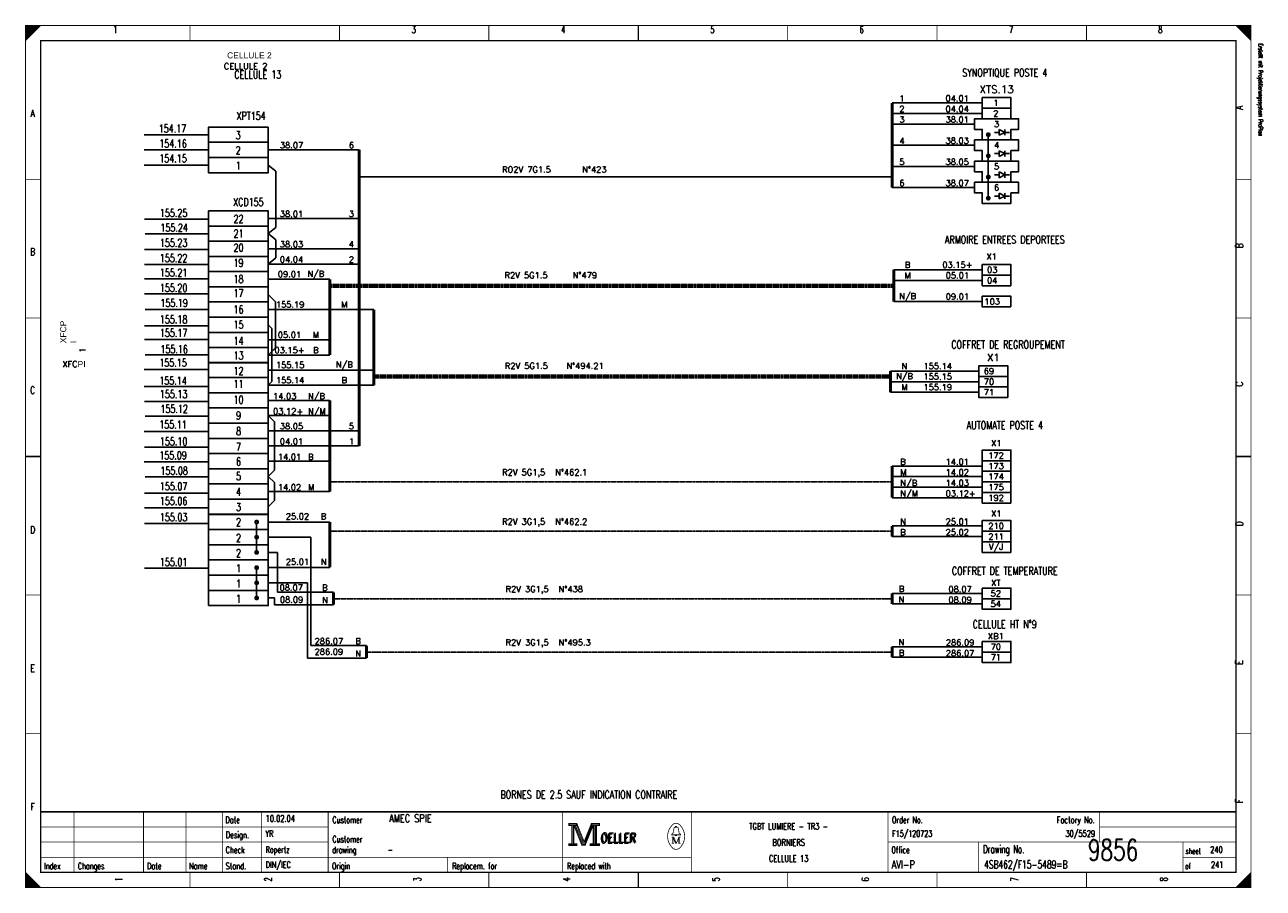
# Model space of a CAD drawing. Extents: x 0 to 409, y 0 to 285.
import ezdxf
from ezdxf.enums import TextEntityAlignment as Align

# ---------------------------------------------------------------- set-up
doc = ezdxf.new("R2010")
doc.units = 0
doc.header["$MEASUREMENT"] = 0
doc.linetypes.add('CONTINU', pattern=[0])
doc.linetypes.add('DISCONTINU', pattern=[0.15, 0.1, -0.05])
doc.layers.get('0').update_dxf_attribs({"color": 9, "linetype": 'CONTINUOUS'})
for name, color, linetype in [('POINTILLE', 5, 'DISCONTINU'), ('SCH-3', 3, 'CONTINU'), ('TEXTE', 3, 'CONTINUOUS'), ('TRAIFIN', 1, 'CONTINUOUS'), ('TRAIGROS', 2, 'CONTINUOUS'), ('TRAIMOY', 4, 'CONTINUOUS')]:
    doc.layers.add(name, color=color, linetype=linetype)
doc.styles.get("Standard").update_dxf_attribs({"font": 'romans.shx', "bigfont": 'TXT.shx'})

# ---------------------------------------------------------------- blocks, each defined once
blk = doc.blocks.new('BRND')
at = {"layer": 'TRAIFIN'}
for p, q in [((0.8, -5.47), (0.8, -3.59)), ((0.8, -3.59), (2.68, -4.53)), ((2.68, -5.47), (2.68, -3.59)), ((-0.73, -4.53), (0.8, -4.53)), ((2.68, -4.53), (0.8, -5.47)), ((2.68, -4.53), (4.27, -4.53))]:
    blk.add_line(p, q, dxfattribs=at)
at = {"layer": 'TRAIMOY'}
blk.add_lwpolyline([(-4.75, -7), (-4.75, -3.5), (-7.25, -3.5), (-7.25, 0), (7.25, 0), (7.25, -3.5), (4.75, -3.5), (4.75, -7)], close=True, dxfattribs=at)
blk = doc.blocks.new('cc')
at = {"layer": 'TRAIFIN', "color": 0, "const_width": 0.72}
for points in [[(-4.27, 27.62, 1), (-3.39, 27.62, 1)], [(-4.27, 22.6, 1), (-3.39, 22.6, 1)], [(-4.27, 17.58, 1), (-3.39, 17.58, 1)], [(-4.27, 12.55, 1), (-3.39, 12.55, 1)], [(-4.27, 7.53, 1), (-3.39, 7.53, 1)], [(-4.27, 2.51, 1), (-3.39, 2.51, 1)]]:
    blk.add_lwpolyline(points, format="xyb", close=True, dxfattribs=at)
at = {"layer": 'TRAIGROS', "color": 0}
for p, q in [((-3.83, 27.18), (-3.83, 17.14)), ((-3.83, 12.99), (-3.83, 2.07))]:
    blk.add_line(p, q, dxfattribs=at)

msp = doc.modelspace()

# ---------------------------------------------------------------- linework, layer by layer
at = {"color": 0, "linetype": 'Continuous'}
for p, q in [((39.17, 248.9), (60.51, 248.9)), ((39.17, 243.92), (60.51, 243.92)), ((39.17, 238.85), (60.51, 238.85)), ((39.35, 221), (60.49, 221)), ((39.53, 216.16), (60.49, 216.16)), ((39.35, 210.96), (60.49, 210.96)), ((39.35, 205.94), (60.49, 205.94)), ((39.35, 201.28), (60.49, 201.28)), ((39.35, 196.26), (60.49, 196.26)), ((39.53, 191.06), (60.49, 191.06)), ((39.35, 185.69), (60.49, 185.69)), ((39.35, 181.21), (60.49, 181.21)), ((39.53, 176.1), (60.49, 176.1)), ((39.17, 171.25), (60.49, 171.25)), ((39.17, 165.69), (60.49, 165.69)), ((39.35, 160.68), (60.49, 160.68)), ((39.53, 155.84), (60.49, 155.84)), ((39.17, 150.82), (60.49, 150.82)), ((39.35, 145.62), (60.49, 145.62)), ((39.17, 140.78), (60.49, 140.78)), ((39.53, 135.77), (60.49, 135.77)), ((39.35, 130.39), (60.49, 130.39)), ((39.35, 125.55), (60.49, 125.55)), ((39.35, 120.4), (60.49, 120.4)), ((39.35, 105.55), (60.49, 105.55))]:
    msp.add_line(p, q, dxfattribs=at)
at = {"color": 0, "const_width": 0.25, "flags": 128}
for points in [[(0, 285), (5, 285), (0, 280), (0, 285)], [(0, 142.5), (0, 285), (405, 285), (405, 0), (0, 0), (0, 142.5)], [(0.25, 285), (0.25, 280.25), (0.5, 280.5), (0.5, 285), (0.75, 285), (0.75, 280.75), (1, 281), (1, 285), (1.25, 285), (1.25, 281.25), (1.5, 281.5), (1.5, 285), (1.75, 285), (1.75, 281.75), (2, 282)], [(2, 282), (2, 285), (2.25, 285), (2.25, 282.25), (2.5, 282.5), (2.5, 285), (2.75, 285), (2.75, 282.75), (3, 283), (3, 285), (3.25, 285), (3.25, 283.25), (3.5, 283.5), (3.5, 285), (3.75, 285)], [(3.75, 285), (3.75, 283.75), (4, 284), (4, 285), (4.25, 285), (4.25, 284.25), (4.5, 284.5), (4.5, 285), (4.75, 285), (4.75, 284.75)], [(400, 285), (405, 280), (404.75, 280.25), (404.75, 285), (404.5, 285), (404.5, 280.5), (404.25, 280.75), (404.25, 285), (404, 285), (404, 281), (403.75, 281.25), (403.75, 285), (403.5, 285), (403.5, 281.5), (403.25, 281.75)], [(401.5, 283.5), (401.5, 285), (401.25, 285), (401.25, 283.75), (401, 284), (401, 285), (400.75, 285), (400.75, 284.25), (400.5, 284.5), (400.5, 285), (400.25, 285), (400.25, 284.75)], [(403.25, 281.75), (403.25, 285), (403, 285), (403, 282), (402.75, 282.25), (402.75, 285), (402.5, 285), (402.5, 282.5), (402.25, 282.75), (402.25, 285), (402, 285), (402, 283), (401.75, 283.25), (401.75, 285), (401.5, 285)], [(179.5, 21.2), (179.5, 20.5), (180.5, 20.5), (180.5, 14.5), (179.5, 14.5), (179.5, 13.8), (182.2, 13.8), (182.2, 14.5), (181.2, 14.5), (181.2, 20.5), (182.2, 20.5), (182.2, 21.2), (179.5, 21.2)], [(180.7, 20.7), (180.7, 14.3), (181, 14.3), (181, 20.7)], [(181.2, 20.5), (183.9, 13.8), (184.9, 13.8), (187.6, 20.5)], [(181.8, 20.5), (184.2, 14.6), (184.6, 14.6)], [(182.2, 21.2), (184.6, 15.2), (187, 21.2)], [(182.2, 20.5), (184.4, 14.9), (184.7, 14.9)], [(184.6, 14.2), (184.9, 14.2), (187.4, 20.5)], [(184.6, 14.6), (184.8, 14.6), (187.2, 20.5)], [(187.6, 20.5), (187.6, 14.5), (186.6, 14.5), (186.6, 13.8), (187.1, 13.8)], [(187, 21.2), (187, 20.5), (188, 20.5), (188, 14.5), (187, 14.5), (187, 13.8), (189.7, 13.8), (189.7, 14.5), (188.7, 14.5), (188.7, 20.5), (189.7, 20.5), (189.7, 21.2), (187, 21.2)], [(187.8, 20.7), (187.8, 14.3), (188.3, 14.3), (188.3, 20.7), (188.5, 20.7), (188.5, 14.3)], [(214.8, 17.4), (213.5, 17.4), (213.5, 17.6), (214, 18), (214.3, 19.6)], [(213.9, 16.7), (213.9, 14.6), (213.5, 14.6)], [(213.9, 16.7), (214.8, 14.6), (215.1, 14.6)], [(214.8, 19.9), (214.8, 20.2), (215.2, 20.2), (215.2, 19.9)], [(215.2, 17.4), (216.5, 17.4), (216.5, 17.6), (216, 18), (215.7, 19.6)], [(0, 5), (0, 0), (5, 0), (0, 5), (0.25, 4.75), (0.25, 0), (0.5, 0), (0.5, 4.5), (0.75, 4.25), (0.75, 0), (1, 0), (1, 4), (1.25, 3.75), (1.25, 0), (1.5, 0)], [(404.75, 4.75), (404.75, 0), (404.5, 0), (404.5, 4.5), (404.25, 4.25), (404.25, 0), (404, 0), (404, 4), (403.75, 3.75), (403.75, 0), (403.5, 0), (403.5, 3.5), (403.25, 3.25), (403.25, 0), (403, 0)], [(1.5, 0), (1.5, 3.5), (1.75, 3.25), (1.75, 0), (2, 0), (2, 3), (2.25, 2.75), (2.25, 0), (2.5, 0), (2.5, 2.5), (2.75, 2.25), (2.75, 0), (3, 0), (3, 2), (3.25, 1.75)], [(3.25, 1.75), (3.25, 0), (3.5, 0), (3.5, 1.5), (3.75, 1.25), (3.75, 0), (4, 0), (4, 1), (4.25, 0.75), (4.25, 0), (4.5, 0), (4.5, 0.5), (4.75, 0.25)], [(401.25, 1.25), (401.25, 0), (401, 0), (401, 1), (400.75, 0.75), (400.75, 0), (400.5, 0), (400.5, 0.5), (400.25, 0.25), (400.25, 0)], [(403, 0), (403, 3), (402.75, 2.75), (402.75, 0), (402.5, 0), (402.5, 2.5), (402.25, 2.25), (402.25, 0), (402, 0), (402, 2), (401.75, 1.75), (401.75, 0), (401.5, 0), (401.5, 1.5), (401.25, 1.25)]]:
    msp.add_lwpolyline(points, dxfattribs=at)
at = {"color": 0, "flags": 128}
for points, const_width in [([(0, 285), (405, 285), (405, 0), (0, 0)], 0.25), ([(5, 280), (400, 280), (400, 5), (5, 5)], 0.5), ([(5, 280), (400, 280), (400, 5), (5, 5)], 0.25), ([(179.7, 21), (182, 21), (182, 20.7), (179.7, 20.7)], 0.25), ([(187.2, 21), (189.5, 21), (189.5, 20.7), (187.2, 20.7)], 0.25), ([(214.8, 17.4), (215.2, 17.4), (215.2, 17.1), (214.8, 17.1)], 0.25), ([(179.7, 14.3), (182, 14.3), (182, 14), (179.7, 14)], 0.25), ([(186.8, 14.3), (189.5, 14.3), (189.5, 14), (186.8, 14)], 0.25)]:
    msp.add_lwpolyline(points, close=True, dxfattribs=dict(at, const_width=const_width))
at = {"color": 0}
for points, const_width in [([(54.38, 285), (54.38, 280)], 0.25), ([(103.75, 285), (103.75, 280)], 0.25), ([(153.12, 285), (153.12, 280)], 0.25), ([(202.5, 280), (202.5, 285)], 0.5), ([(202.5, 285), (202.5, 280)], 0.25), ([(251.88, 285), (251.88, 280)], 0.25), ([(301.25, 285), (301.25, 280)], 0.25), ([(350.62, 285), (350.62, 280)], 0.25), ([(0, 234.17), (5, 234.17)], 0.25), ([(405, 234.17), (400, 234.17)], 0.25), ([(0, 188.33), (5, 188.33)], 0.25), ([(405, 188.33), (400, 188.33)], 0.25), ([(5, 142.5), (0, 142.5)], 0.5), ([(0, 142.5), (5, 142.5)], 0.25), ([(400, 142.5), (405, 142.5)], 0.5), ([(405, 142.5), (400, 142.5)], 0.25), ([(0, 96.67), (5, 96.67)], 0.25), ([(405, 96.67), (400, 96.67)], 0.25), ([(0, 50.83), (5, 50.83)], 0.25), ([(405, 50.83), (400, 50.83)], 0.25), ([(400, 25), (5, 25)], 0.5), ([(16, 5), (16, 25)], 0.25), ([(39, 5), (39, 25)], 0.25), ([(53, 5), (53, 25)], 0.25), ([(65, 25), (65, 5)], 0.25), ([(78, 25), (78, 5)], 0.25), ([(100, 25), (100, 5)], 0.25), ([(177.5, 25), (177.5, 5)], 0.25), ([(220, 25), (220, 5)], 0.25), ([(285, 25), (285, 5)], 0.25), ([(355, 25), (355, 15)], 0.25), ([(181.5, 20.5), (184, 14.2)], 0.25), ([(184.7, 14.9), (187, 20.6)], 0.25), ([(5, 20), (100, 20)], 0.25), ([(213.5, 16.7), (214.2, 16.7)], 0.25), ([(214.2, 16.7), (215.1, 14.6)], 0.25), ([(214.6, 19.9), (215.5, 19.9)], 0.25), ([(215.1, 14.6), (215.9, 16.7)], 0.25), ([(215.9, 14.6), (215.9, 16.7)], 0.25), ([(215.9, 16.7), (216.5, 16.7)], 0.25), ([(216.1, 16.7), (216.1, 14.6)], 0.25), ([(355, 20), (400, 20)], 0.25), ([(5, 15), (100, 15)], 0.25), ([(184, 14.2), (184.6, 14.2)], 0.25), ([(213.9, 14.6), (214.3, 14.6)], 0.25), ([(216.5, 14.6), (215.7, 14.6)], 0.25), ([(285, 15), (400, 15)], 0.25), ([(315, 15), (315, 5)], 0.25), ([(382.5, 15), (382.5, 5)], 0.25), ([(5, 10), (220, 10)], 0.25), ([(139.5, 10), (139.5, 5)], 0.25), ([(382.5, 10), (400, 10)], 0.25), ([(54.38, 0), (54.38, 5)], 0.25), ([(103.75, 0), (103.75, 5)], 0.25), ([(153.12, 0), (153.12, 5)], 0.25), ([(202.5, 5), (202.5, 0)], 0.5), ([(202.5, 0), (202.5, 5)], 0.25), ([(251.88, 0), (251.88, 5)], 0.25), ([(301.25, 0), (301.25, 5)], 0.25), ([(350.62, 0), (350.62, 5)], 0.25), ([(405, 5), (400, 0)], 0.25), ([(4.75, 0), (4.75, 0.25)], 0.25)]:
    msp.add_lwpolyline(points, dxfattribs=dict(at, const_width=const_width))
at = {"color": 0, "linetype": 'Continuous'}
for points in [[(80.23, 251.41), (80.23, 246.39), (60.51, 246.39), (60.51, 251.41)], [(80.23, 246.43), (80.23, 241.41), (60.51, 241.41), (60.51, 246.43)], [(80.23, 241.36), (80.23, 236.34), (60.51, 236.34), (60.51, 241.36)], [(60.49, 218.69), (60.49, 223.71), (80.21, 223.71), (80.21, 218.69)], [(60.49, 213.67), (60.49, 218.69), (80.21, 218.69), (80.21, 213.67)], [(60.49, 208.65), (60.49, 213.67), (80.21, 213.67), (80.21, 208.65)], [(60.49, 203.62), (60.49, 208.65), (80.21, 208.65), (80.21, 203.62)], [(60.49, 198.61), (60.49, 203.63), (80.21, 203.63), (80.21, 198.61)], [(60.49, 193.59), (60.49, 198.61), (80.21, 198.61), (80.21, 193.59)], [(60.49, 188.57), (60.49, 193.59), (80.21, 193.59), (80.21, 188.57)], [(60.49, 183.55), (60.49, 188.57), (80.21, 188.57), (80.21, 183.55)], [(60.49, 178.52), (60.49, 183.55), (80.21, 183.55), (80.21, 178.52)], [(60.49, 173.5), (60.49, 178.52), (80.21, 178.52), (80.21, 173.5)], [(60.49, 168.58), (60.49, 173.6), (80.21, 173.6), (80.21, 168.58)], [(60.49, 163.56), (60.49, 168.58), (80.21, 168.58), (80.21, 163.56)], [(60.49, 158.54), (60.49, 163.56), (80.21, 163.56), (80.21, 158.54)], [(60.49, 153.52), (60.49, 158.54), (80.21, 158.54), (80.21, 153.52)], [(60.49, 148.5), (60.49, 153.52), (80.21, 153.52), (80.21, 148.5)], [(60.49, 143.47), (60.49, 148.5), (80.21, 148.5), (80.21, 143.47)], [(60.49, 138.45), (60.49, 143.47), (80.21, 143.47), (80.21, 138.45)], [(60.49, 133.43), (60.49, 138.45), (80.21, 138.45), (80.21, 133.43)], [(60.49, 128.41), (60.49, 133.43), (80.21, 133.43), (80.21, 128.41)], [(60.49, 123.39), (60.49, 128.41), (80.21, 128.41), (80.21, 123.39)], [(60.49, 118.32), (60.49, 123.34), (80.21, 123.34), (80.21, 118.32)], [(60.49, 113.3), (60.49, 118.32), (80.21, 118.32), (80.21, 113.3)], [(60.49, 108.28), (60.49, 113.3), (80.21, 113.3), (80.21, 108.28)], [(60.49, 103.25), (60.49, 108.28), (80.21, 108.28), (80.21, 103.25)], [(60.49, 98.23), (60.49, 103.25), (80.21, 103.25), (80.21, 98.23)], [(60.49, 93.21), (60.49, 98.23), (80.21, 98.23), (80.21, 93.21)]]:
    msp.add_lwpolyline(points, close=True, dxfattribs=at)
at = {"color": 0, "const_width": 0.25, "flags": 128}
for points in [[(213.5, 20.39, 0.373815), (213.49, 13.43, 0.373815)], [(216.49, 20.4, 0.530775), (213.51, 20.41, 0.530775)], [(216.5, 13.4, 0.378582), (216.46, 20.44, 0.378582)], [(214.6, 19.9, 0.414214), (214.3, 19.6, 0.414214)], [(215.7, 19.6, 0.414214), (215.4, 19.9, 0.414214)], [(213.5, 13.4, 0.532213), (216.49, 13.39, 0.532213)]]:
    msp.add_lwpolyline(points, format="xyb", dxfattribs=at)
at = {"layer": 'POINTILLE', "color": 0, "lineweight": 70}
for p, q in [((286.9, 198.97), (100.56, 198.97)), ((285.83, 168.99), (115.12, 168.99))]:
    msp.add_line(p, q, dxfattribs=at)
at = {"layer": 'POINTILLE', "color": 0, "const_width": 0.5}
msp.add_lwpolyline([(286.41, 234.99), (110.23, 234.99)], dxfattribs=at)
at = {"layer": 'POINTILLE', "color": 0}
for points in [[(100.56, 134.1), (286.41, 134.1)], [(100.56, 117.79), (286.41, 117.79)], [(101.73, 95.49), (286.39, 95.49)], [(112.68, 77.85), (286.39, 77.85)]]:
    msp.add_lwpolyline(points, dxfattribs=at)
at = {"layer": 'TRAIFIN', "color": 0}
for p, q in [((316.16, 259.41), (286.41, 259.41)), ((316.16, 255.91), (286.41, 255.91)), ((313.66, 252.41), (286.41, 252.41)), ((110.23, 243.92), (80.23, 243.92)), ((313.66, 245.41), (286.41, 245.41)), ((82.76, 236.81), (80.23, 238.85)), ((313.66, 238.41), (286.41, 238.41)), ((82.74, 218.22), (82.74, 236.83)), ((313.66, 231.41), (286.41, 231.41)), ((110.21, 221.2), (80.21, 221.2)), ((82.74, 218.22), (80.21, 216.18)), ((82.74, 214.14), (80.21, 216.18)), ((82.74, 208.18), (82.74, 214.14)), ((110.21, 211.16), (80.21, 211.16)), ((82.74, 208.18), (80.21, 206.14)), ((110.21, 206.14), (80.21, 206.14)), ((80.21, 201.12), (100.56, 201.12)), ((286.9, 204.22), (316.16, 204.22)), ((286.9, 200.72), (316.16, 200.72)), ((80.21, 196.1), (82.62, 193.69)), ((82.62, 178.43), (82.62, 193.69)), ((286.9, 193.72), (316.16, 193.72)), ((80.21, 191.08), (115.12, 191.08)), ((80.21, 186.06), (81.42, 184.85)), ((81.42, 167.28), (81.42, 184.85)), ((80.21, 181.03), (100.56, 181.03)), ((80.21, 176.01), (82.62, 178.43)), ((80.21, 176.01), (100.56, 176.01)), ((80.21, 171.09), (115.12, 171.09)), ((285.83, 170.74), (315.08, 170.74)), ((80.21, 166.07), (81.42, 167.28)), ((80.21, 166.07), (115.12, 166.07)), ((285.83, 167.24), (315.08, 167.24)), ((285.83, 163.74), (315.08, 163.74)), ((80.21, 161.05), (100.56, 161.05)), ((80.21, 156.03), (100.56, 156.03)), ((110.21, 151.01), (80.21, 151.01)), ((110.21, 145.98), (80.21, 145.98)), ((80.21, 140.96), (100.56, 140.96)), ((286.41, 139.35), (316.16, 139.35)), ((286.41, 135.85), (316.16, 135.85)), ((286.41, 132.35), (316.16, 132.35)), ((80.21, 130.92), (100.56, 130.92)), ((286.41, 128.85), (316.16, 128.85)), ((80.21, 120.83), (100.56, 120.83)), ((286.41, 119.54), (316.16, 119.54)), ((94.24, 79.98), (94.24, 115.81)), ((286.41, 116.04), (316.16, 116.04)), ((83.29, 97.63), (83.29, 110.79)), ((80.21, 105.81), (100.56, 105.81)), ((93.18, 75.84), (93.18, 100.74)), ((82.23, 93.48), (82.23, 95.72)), ((101.73, 97.63), (83.29, 97.63)), ((286.39, 97.24), (316.14, 97.24)), ((101.73, 93.48), (82.23, 93.48)), ((286.39, 93.74), (316.14, 93.74)), ((112.68, 79.98), (94.24, 79.98)), ((286.39, 79.6), (316.14, 79.6)), ((112.68, 75.84), (93.18, 75.84)), ((286.39, 76.1), (316.14, 76.1))]:
    msp.add_line(p, q, dxfattribs=at)
at = {"layer": 'TRAIFIN', "color": 0, "const_width": 0.72}
for points in [[(317.72, 248.91, 1), (318.6, 248.91, 1)], [(317.72, 241.91, 1), (318.6, 241.91, 1)], [(317.72, 234.91, 1), (318.6, 234.91, 1)], [(317.72, 227.91, 1), (318.6, 227.91, 1)]]:
    msp.add_lwpolyline(points, format="xyb", close=True, dxfattribs=at)
at = {"layer": 'TRAIFIN', "color": 0}
for points in [[(80.21, 156.03), (82.23, 154.01)], [(82.23, 154.01), (82.23, 137.96)], [(80.21, 135.94), (82.23, 137.96)], [(80.21, 135.94), (82.23, 133.92)], [(82.23, 133.92), (82.23, 127.92)], [(80.21, 125.9), (82.23, 127.92)], [(80.21, 115.81), (94.24, 115.81)], [(80.21, 110.79), (83.29, 110.79)], [(80.21, 100.74), (93.18, 100.74)], [(80.21, 95.72), (82.23, 95.72)]]:
    msp.add_lwpolyline(points, dxfattribs=at)
at = {"layer": 'TRAIGROS', "color": 0}
msp.add_line((318.16, 248.91), (318.16, 227.47), dxfattribs=at)
at = {"layer": 'TRAIGROS', "color": 0, "const_width": 1}
for points in [[(286.41, 259.41), (286.41, 231.41)], [(110.23, 243.92), (110.23, 145.98)], [(286.9, 204.22), (286.9, 193.72)], [(100.56, 201.12), (100.56, 176.01)], [(115.12, 191.08), (115.12, 166.07)], [(285.83, 170.74), (285.83, 163.74)], [(100.56, 130.92), (100.56, 161.05)], [(286.41, 128.85), (286.41, 139.35)], [(100.56, 105.81), (100.56, 120.83)], [(286.41, 116.04), (286.41, 119.54)], [(101.73, 93.48), (101.73, 97.63)], [(286.39, 97.24), (286.39, 93.74)], [(112.68, 75.84), (112.68, 79.98)], [(286.39, 79.6), (286.39, 76.1)]]:
    msp.add_lwpolyline(points, dxfattribs=at)
at = {"layer": 'TRAIMOY', "color": 0}
for points in [[(316.16, 261.16), (325.66, 261.16), (325.66, 257.66), (316.16, 257.66)], [(316.16, 257.66), (325.66, 257.66), (325.66, 254.16), (316.16, 254.16)], [(325.66, 202.47), (316.16, 202.47), (316.16, 205.97), (325.66, 205.97)], [(325.66, 198.97), (316.16, 198.97), (316.16, 202.47), (325.66, 202.47)], [(325.66, 191.97), (316.16, 191.97), (316.16, 195.47), (325.66, 195.47)], [(324.58, 168.99), (315.08, 168.99), (315.08, 172.49), (324.58, 172.49)], [(324.58, 165.49), (315.08, 165.49), (315.08, 168.99), (324.58, 168.99)], [(324.58, 161.99), (315.08, 161.99), (315.08, 165.49), (324.58, 165.49)], [(325.66, 141.1), (316.16, 141.1), (316.16, 144.6), (325.66, 144.6)], [(325.66, 137.6), (316.16, 137.6), (316.16, 141.1), (325.66, 141.1)], [(325.66, 134.1), (316.16, 134.1), (316.16, 137.6), (325.66, 137.6)], [(325.66, 130.6), (316.16, 130.6), (316.16, 134.1), (325.66, 134.1)], [(325.66, 127.1), (316.16, 127.1), (316.16, 130.6), (325.66, 130.6)], [(325.66, 117.79), (316.16, 117.79), (316.16, 121.29), (325.66, 121.29)], [(325.66, 114.29), (316.16, 114.29), (316.16, 117.79), (325.66, 117.79)], [(325.66, 110.79), (316.16, 110.79), (316.16, 114.29), (325.66, 114.29)], [(316.14, 98.99), (325.64, 98.99), (325.64, 95.49), (316.14, 95.49)], [(316.14, 95.49), (325.64, 95.49), (325.64, 91.99), (316.14, 91.99)], [(316.14, 81.35), (325.64, 81.35), (325.64, 77.85), (316.14, 77.85)], [(316.14, 77.85), (325.64, 77.85), (325.64, 74.35), (316.14, 74.35)]]:
    msp.add_lwpolyline(points, close=True, dxfattribs=at)

# ---------------------------------------------------------------- block references
at = {"color": 0, "linetype": 'Continuous'}
msp.add_blockref('cc', (80.21, 93.21), dxfattribs=at)
at = {"layer": 'SCH-3', "color": 0}
for p in [(320.91, 254.16), (320.91, 247.16), (320.91, 240.16), (320.91, 233.16)]:
    msp.add_blockref('BRND', p, dxfattribs=at)

# ---------------------------------------------------------------- texts
at = {"color": 0}
for s, height, width, p in [('1', 2.38, 0.672, (29.65, 284.86)), ('3', 2.38, 0.672, (128.32, 284.86)), ('4', 2.38, 0.672, (177.66, 284.86)), ('5', 2.38, 0.672, (226.99, 284.86)), ('6', 2.38, 0.672, (276.32, 284.86)), ('7', 2.38, 0.672, (325.66, 284.86)), ('8', 2.38, 0.672, (374.99, 284.86)), ('CELLULE 13', 2.619, 0.736, (76.75, 270.09)), ('SYNOPTIQUE POSTE 4', 2.6194, 0.736, (323.62, 270.71)), ('A', 2.38, 0.76, (2.33, 257.17)), ('XPT154', 2.619, 0.736, (74.55, 256.44)), ('154.17', 2.619, 0.736, (48.57, 252.23)), ('3', 2.62, 0.736, (70.27, 250.02)), ('154.16', 2.619, 0.736, (48.75, 247.26)), ('154.15', 2.619, 0.736, (48.75, 242.37)), ('2', 2.62, 0.736, (70.27, 245.04)), ('1', 2.62, 0.736, (70.27, 239.97)), ('XCD155', 2.619, 0.736, (73.65, 227.94)), ('155.25', 2.619, 0.736, (48.93, 224.31)), ('22', 2.619, 0.736, (70.4, 222.36)), ('155.24', 2.619, 0.736, (49.11, 219.47)), ('21', 2.619, 0.736, (70.4, 217.52)), ('155.23', 2.619, 0.736, (48.93, 214.45)), ('20', 2.619, 0.736, (70.4, 212.86)), ('ARMOIRE ENTREES DEPORTEES', 2.6194, 0.736, (323.62, 215.51)), ('B', 2.38, 0.76, (2.33, 211.39)), ('155.22', 2.619, 0.736, (48.93, 209.39)), ('19', 2.619, 0.736, (70.4, 207.84)), ('155.21', 2.619, 0.736, (48.93, 204.59)), ('18', 2.619, 0.736, (70.4, 202.47)), ('155.20', 2.619, 0.736, (48.93, 199.57)), ('17', 2.619, 0.736, (70.4, 197.8)), ('155.19', 2.619, 0.736, (49.11, 194.55)), ('16', 2.619, 0.736, (70.4, 192.42)), ('155.18', 2.619, 0.736, (48.93, 189.13)), ('155.17', 2.619, 0.736, (48.93, 184.69)), ('15', 2.619, 0.736, (70.4, 187.41)), ('14', 2.619, 0.736, (70.4, 182.03)), ('COFFRET DE REGROUPEMENT', 2.6194, 0.736, (324.68, 180.83)), ('155.16', 2.619, 0.736, (49.11, 179.27)), ('13', 2.619, 0.736, (70.4, 177.19)), ('155.15', 2.619, 0.736, (48.75, 174.83)), ('12', 2.619, 0.736, (70.4, 172.07)), ('155.14', 2.619, 0.736, (48.75, 168.87)), ('C', 2.38, 0.76, (2.33, 165.61)), ('155.13', 2.619, 0.736, (48.93, 164.43)), ('11', 2.619, 0.736, (70.4, 167.77)), ('10', 2.619, 0.736, (70.4, 162.57)), ('155.12', 2.619, 0.736, (49.11, 159.55)), ('9', 2.62, 0.736, (70.4, 157.38)), ('155.11', 2.619, 0.736, (48.75, 154.39)), ('8', 2.62, 0.736, (70.4, 152.18)), ('AUTOMATE POSTE 4', 2.6194, 0.736, (323.62, 154.15)), ('155.10', 2.619, 0.736, (48.93, 148.79)), ('155.09', 2.619, 0.736, (48.75, 144.17)), ('7', 2.62, 0.736, (70.4, 146.98)), ('155.08', 2.619, 0.736, (49.11, 139.11)), ('6', 2.62, 0.736, (70.4, 142.15)), ('5', 2.62, 0.736, (70.4, 137.31)), ('155.07', 2.619, 0.736, (48.93, 133.95)), ('4', 2.62, 0.736, (70.4, 132.11)), ('155.06', 2.619, 0.736, (48.93, 129.07)), ('3', 2.62, 0.736, (70.4, 127.09)), ('155.03', 2.619, 0.736, (48.93, 123.74)), ('D', 2.38, 0.76, (2.33, 119.47)), ('2', 2.62, 0.736, (70.4, 122.12)), ('2', 2.62, 0.736, (70.4, 116.88)), ('2', 2.62, 0.736, (70.4, 111.86)), ('155.01', 2.619, 0.736, (48.93, 108.89)), ('1', 2.62, 0.736, (70.4, 106.83)), ('COFFRET DE TEMPERATURE', 2.6194, 0.736, (323.6, 105.98)), ('1', 2.62, 0.736, (70.4, 101.81)), ('1', 2.62, 0.736, (70.4, 96.79)), ('CELLULE HT N°9', 2.6194, 0.736, (323.6, 88.34)), ('E', 2.38, 0.76, (2.33, 73.68)), ('BORNES DE 2.5 SAUF INDICATION CONTRAIRE', 2.6194, 0.736, (186.15, 32.02)), ('F', 2.38, 0.76, (2.33, 27.9)), ('TGBT LUMIERE - TR3 -', 2.1431, 0.7536, (252.19, 21.3)), ('BORNIERS', 2.143, 0.76, (252.19, 15.97)), ('CELLULE 13', 2.143, 0.681231, (252.19, 10.65))]:
    msp.add_text(s, height=height, dxfattribs=dict(at, width=width)).set_placement(p, align=Align.TOP_CENTER)
at = {"color": 0, "width": 0.622634}
msp.add_text('Erstellt mit Projektierungssystem ProPlan', height=1.4287, rotation=270, dxfattribs=at).set_placement((407.02, 279.06), align=Align.BOTTOM_LEFT)
at = {"color": 0, "width": 0.76}
for s, p in [('A', (399.91, 257.17)), ('B', (399.91, 211.39)), ('C', (399.92, 165.61)), ('D', (399.92, 119.47)), ('E', (399.91, 73.68)), ('F', (399.91, 27.9))]:
    msp.add_text(s, height=2.38, rotation=90, dxfattribs=at).set_placement(p, align=Align.TOP_LEFT)
at = {"color": 0}
for s, height, width, p in [('Date', 2.143, 0.64, (66.05, 23.42)), ('Customer', 2.143, 0.62, (101.4, 23.42)), ('Order No.', 2.143, 0.656889, (286.33, 23.42)), ('Design.', 2.143, 0.636571, (66.19, 18.46)), ('Customer', 2.143, 0.62, (101.4, 17.04)), ('OELLER', 3.096, 0.76, (189.96, 17.75)), ('OELLER', 3.096, 0.76, (189.96, 17.75)), ('OELLER', 3.096, 0.76, (190.32, 18.1)), ('Check', 2.143, 0.632, (66.12, 13.49)), ('drawing', 2.143, 0.6, (101.33, 13.49)), ('Office', 2.143, 0.626667, (286.15, 13.49)), ('Drawing No.', 2.6194, 0.646545, (316.43, 13.98)), ('sheet', 1.905, 0.6, (383.38, 12.99)), ('Index', 2.143, 0.632, (6.09, 8.16)), ('Changes', 2.143, 0.622857, (17.26, 8.16)), ('Stand.', 2.143, 0.642667, (66.12, 8.16)), ('Origin', 2.143, 0.626667, (101.27, 8.16)), ('Replacem. for', 2.1431, 0.627077, (140.97, 8.16)), ('Replaced with', 2.1431, 0.619692, (178.95, 8.16)), ('of', 1.905, 0.6, (383.23, 8.02)), ('Date', 2.143, 0.64, (40.15, 8.16)), ('Name', 2.143, 0.64, (54.04, 8.16))]:
    msp.add_text(s, height=height, dxfattribs=dict(at, width=width)).set_placement(p, align=Align.TOP_LEFT)
for s, height, width, p in [('10.02.04', 2.143, 0.678, (79.34, 21.08)), ('AMEC SPIE', 2.619, 0.752889, (120.16, 20.77)), ('YR', 2.143, 0.626667, (79.27, 16.11)), ('F15/120723', 2.143, 0.6832, (286.39, 16.11)), ('Ropertz', 2.143, 0.622857, (79.32, 10.79)), ('-', 2.14, 0.696, (119.65, 10.79)), ('9856', 7, 0.6928, (351.08, 6.78)), ('240', 2.143, 0.672, (391.5, 10.79)), ('DIN/IEC', 2.143, 0.750857, (79.35, 5.82)), ('AVI-P', 2.619, 0.7472, (286.24, 5.51)), ('4SB462/F15-5489=B', 2.6194, 0.6928, (316.79, 5.51)), ('241', 2.143, 0.672, (391.77, 5.82))]:
    msp.add_text(s, height=height, dxfattribs=dict(at, width=width)).set_placement(p, align=Align.BOTTOM_LEFT)
at = {"color": 0, "width": 0.646545}
msp.add_text('Factory No.', height=2.1431, dxfattribs=at).set_placement((353.35, 23.42), align=Align.TOP_RIGHT)
at = {"color": 0, "width": 0.675429}
msp.add_text('30/5529', height=2.143, dxfattribs=at).set_placement((353.46, 16.11), align=Align.BOTTOM_RIGHT)
at = {"color": 0, "width": 0.672}
for s, p in [('1', (29.65, 2.7)), ('2', (78.99, 2.7)), ('3', (128.32, 2.7)), ('4', (177.66, 2.7)), ('5', (226.99, 2.7)), ('6', (276.32, 2.7)), ('7', (325.66, 2.7)), ('8', (374.99, 2.7))]:
    msp.add_text(s, height=2.38, rotation=90, dxfattribs=at).set_placement(p, align=Align.TOP_CENTER)
at = {"linetype": 'Continuous', "char_height": 2, "attachment_point": 1}
for s, insert, width in [('{\\fArial|b0|i0|c0|p34;CELLULE 2}', (66.61, 276.14), 67.0761), ('CELLULE 2', (65.54, 272.55), 64.2066), ('XFC{\\fArial|b0|i0|c0|p34;PI}', (12.17, 174.04), 3.7664)]:
    msp.add_mtext(s, dxfattribs=dict(at, insert=insert, width=width))
at = {"linetype": 'Continuous', "char_height": 2, "attachment_point": 1, "rotation": 90}
for s, insert, width in [('{\\fArial|b0|i0|c0|p34;XFCP\\PI}', (11.45, 179.96), 3.7664), ('1', (17.84, 176.83), 3.9457)]:
    msp.add_mtext(s, dxfattribs=dict(at, insert=insert, width=width))
at = {"layer": 'TEXTE', "color": 0}
for s, p in [('1', (289.63, 260.91)), ('04.01', (307.89, 260.91)), ('2', (289.63, 257.41)), ('04.04', (307.89, 257.41)), ('1', (320.66, 259.41)), ('3', (289.63, 253.91)), ('38.01', (307.89, 253.91)), ('2', (320.66, 255.91)), ('3', (320.91, 252.41)), ('38.07', (87.92, 245.42)), ('6', (107.72, 245.42)), ('4', (289.63, 246.91)), ('38.03', (307.89, 246.91)), ('4', (320.91, 245.41)), ('5', (289.63, 239.91)), ('38.05', (307.89, 239.91)), ('5', (320.91, 238.41)), ('6', (289.63, 232.91)), ('38.07', (307.89, 232.91)), ('6', (320.91, 231.41)), ('38.01', (87.9, 222.7)), ('3', (107.7, 222.7)), ('38.03', (87.9, 212.66)), ('4', (107.7, 212.66)), ('04.04', (87.9, 207.64)), ('2', (107.7, 207.64)), ('X1', (319.3, 208.63)), ('B', (291.5, 205.88)), ('03.15+', (307.94, 205.88)), ('03', (319.46, 204.22)), ('09.01', (87.24, 202.78)), ('N/B', (95.93, 202.78)), ('R2V 5G1.5', (165.42, 202.42)), ('N°479', (184.83, 202.42)), ('M', (291.5, 202.38)), ('05.01', (307.94, 202.38)), ('04', (319.46, 200.72)), ('N/B', (291.5, 195.38)), ('09.01', (307.94, 195.38)), ('155.19', (87.44, 192.74)), ('M', (105.35, 192.74)), ('103', (319.46, 193.72)), ('05.01', (87.24, 182.7)), ('M', (95.93, 182.7)), ('03.15+', (87.24, 177.67)), ('B', (95.93, 177.67)), ('155.15', (87.44, 172.75)), ('N/B', (105.35, 172.75)), ('R2V 5G1.5', (165.51, 172.45)), ('N°494.21', (184.91, 172.45)), ('N', (290.45, 172.41)), ('155.14', (301.45, 172.41)), ('69', (318.38, 170.74)), ('155.14', (87.44, 167.73)), ('B', (105.35, 167.73)), ('N/B', (290.45, 168.91)), ('155.15', (301.45, 168.91)), ('70', (318.38, 167.24)), ('M', (290.45, 165.41)), ('155.19', (301.45, 165.41)), ('71', (318.38, 163.74)), ('38.05', (87.9, 152.51)), ('5', (107.7, 152.51)), ('04.01', (87.9, 147.48)), ('1', (107.7, 147.48)), ('X1', (320.81, 146.95)), ('172', (320.74, 142.85)), ('173', (320.74, 139.35)), ('174', (320.74, 135.85)), ('175', (320.74, 132.35)), ('192', (320.74, 128.85)), ('X1', (320.81, 123.63)), ('210', (320.74, 119.54)), ('211', (320.74, 116.04)), ('V/J', (320.74, 112.54)), ('08.07', (87.81, 99.16)), ('08.07', (308.84, 98.63)), ('XT', (320.64, 100.74)), ('52', (320.64, 97.24)), ('08.09', (87.92, 95.16)), ('08.09', (308.84, 95.13)), ('54', (320.64, 93.74)), ('286.07', (100.24, 81.44)), ('286.09', (308.84, 80.99)), ('XB1', (320.64, 83.1)), ('286.09', (100.24, 77.94)), ('286.07', (308.84, 77.49)), ('70', (320.64, 79.6)), ('71', (320.64, 76.1))]:
    msp.add_text(s, height=2, dxfattribs=at).set_placement(p, align=Align.MIDDLE)
for s, p in [('XTS.13', (320.91, 262.65)), ('X1', (319.83, 173.98))]:
    msp.add_text(s, height=2.5, dxfattribs=at).set_placement(p, align=Align.CENTER)
for s, p in [('RO2V 7G1.5 ', (157.5, 236.39)), ('N°423', (183.96, 236.39)), ('B', (98.03, 98.13)), ('N', (98.03, 93.98)), ('B', (108.98, 80.48)), ('N', (108.98, 76.34))]:
    msp.add_text(s, height=2, dxfattribs=at).set_placement(p)
for s, p in [('14.03', (81.8, 162.46)), ('N/B', (93.34, 162.46)), ('03.12+', (81.8, 157.44)), ('N/M', (93.34, 157.44)), ('14.01', (83.39, 142.37)), ('B', (93.34, 142.37)), ('B', (289.08, 140.76)), ('14.01', (304.06, 140.76)), ('R2V 5G1,5', (157.5, 137.26)), ('N°462.1', (175.01, 137.26)), ('M', (289.08, 137.26)), ('14.02', (304.06, 137.26)), ('14.02', (83.39, 132.33)), ('M', (93.34, 132.33)), ('N/B', (289.08, 133.76)), ('N/M', (289.08, 130.26)), ('03.12+', (304.06, 130.26)), ('14.03', (304.06, 133.76)), ('25.02', (86.01, 122.7)), ('B', (97.56, 122.7)), ('R2V 3G1,5', (157.5, 120.95)), ('N°462.2', (175.01, 120.95)), ('N', (289.08, 120.95)), ('25.01', (304.06, 120.95)), ('B', (289.08, 117.45)), ('25.02', (304.06, 117.45)), ('25.01', (86.01, 107.68)), ('N', (97.56, 107.68)), ('R2V 3G1,5', (158.65, 98.65)), ('N°438', (176.16, 98.65)), ('R2V 3G1,5', (158.65, 81.01)), ('N°495.3', (176.16, 81.01))]:
    msp.add_text(s, height=2, dxfattribs=at).set_placement(p, align=Align.MIDDLE_LEFT)
for s, p in [('B', (290.41, 97.74)), ('N', (290.41, 94.24)), ('N', (290.41, 80.1)), ('B', (290.41, 76.6))]:
    msp.add_text(s, height=2, dxfattribs=at).set_placement(p, align=Align.RIGHT)

doc.saveas('drawing.dxf')
